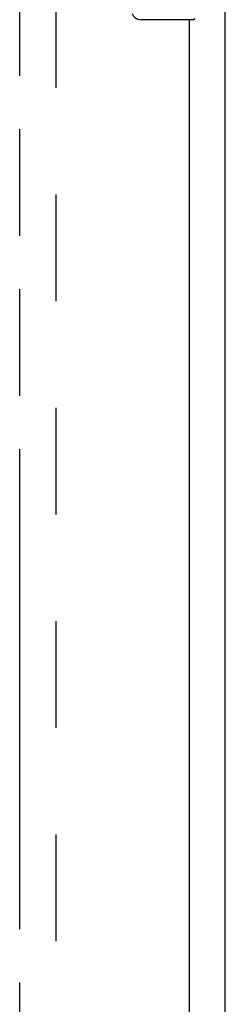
# Model space of a CAD drawing. Header units: inches. Extents: x 0 to 200, y 0 to 130.
# Tile 82 of 91: x 90.29 to 92.41, y 77.1 to 87.26. Entities that reach past the tile are written whole.
import ezdxf

# ---------------------------------------------------------------- set-up
doc = ezdxf.new("R2010")
doc.units = ezdxf.units.IN
doc.header["$LTSCALE"] = 11.011777
doc.header["$MEASUREMENT"] = 0
doc.linetypes.add('HIDDEN', pattern=[0.2, 0.1, -0.1])
doc.linetypes.add('PHANTOM', pattern=[0.8, 0.45, -0.05, 0.1, -0.05, 0.1, -0.05])
doc.layers.get('0').update_dxf_attribs({"linetype": 'CONTINUOUS'})
doc.layers.add('AVAILABLE_DOOR_SPACE', color=7, linetype='CONTINUOUS')
doc.layers.add('DEFAULT_2', color=8, linetype='HIDDEN')

msp = doc.modelspace()

# ---------------------------------------------------------------- linework, layer by layer
at = {"color": 3, "linetype": 'Continuous'}
for p, q in [((92.413, 33.617), (92.413, 96.607)), ((92.038, 87.263), (92.038, 64.013))]:
    msp.add_line(p, q, dxfattribs=at)
at = {"color": 7, "linetype": 'Continuous'}
msp.add_line((92.083, 87.263), (91.543, 87.263), dxfattribs=at)
for centre, radius, start, end in [((91.543, 87.363), 0.1, 201.1999, 270), ((92.083, 87.278), 0.015, 270, 360)]:
    msp.add_arc(centre, radius, start, end, dxfattribs=at)
at = {"layer": 'AVAILABLE_DOOR_SPACE', "color": 4, "linetype": 'PHANTOM'}
msp.add_line((90.288, 91.638), (90.288, 35.388), dxfattribs=at)
at = {"layer": 'DEFAULT_2', "color": 8, "linetype": 'HIDDEN'}
msp.add_line((90.663, 92.065), (90.663, 34.961), dxfattribs=at)

doc.saveas('drawing.dxf')
